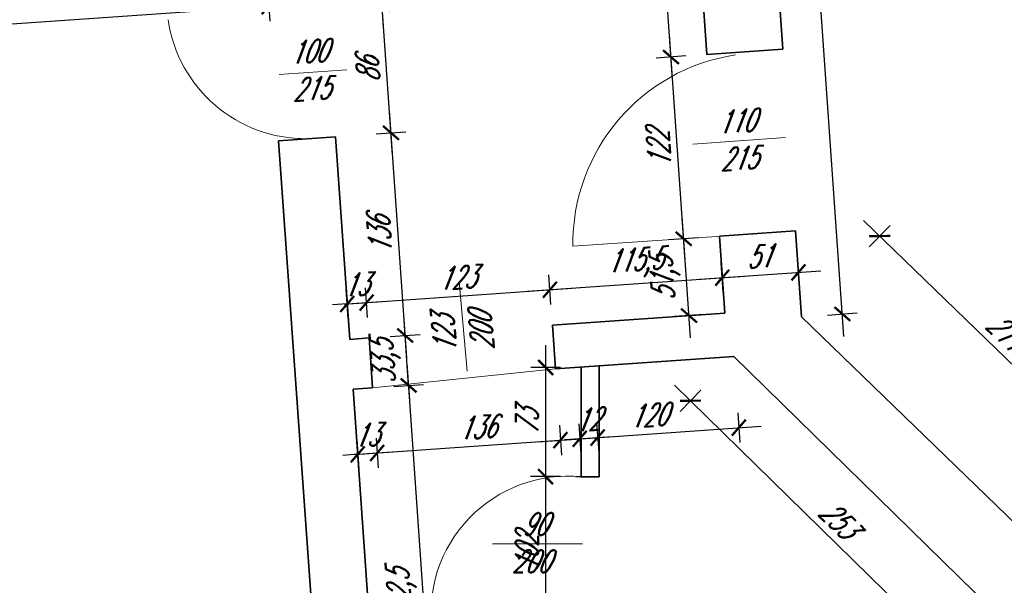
# Model space of a CAD drawing. Header units: millimetres. Extents: x 402 to 79005, y -7782 to 89952.
# Tile 200 of 256: x 22563 to 23222, y 36717 to 37096. Entities that reach past the tile are written whole.
import ezdxf

# ---------------------------------------------------------------- set-up
doc = ezdxf.new("R2010")
doc.units = ezdxf.units.MM
doc.header["$LTSCALE"] = 10
doc.layers.get('0').update_dxf_attribs({"lineweight": 0})
doc.layers.get('Defpoints').update_dxf_attribs({"color": 253})
for name, color, linetype, lineweight in [('01 parter - ściany', 253, 'Continuous', 35), ('03-02_schody', 253, 'Continuous', 5), ('03_drzwi', 253, 'Continuous', 15), ('05-01_wymiary', 253, 'Continuous', 5)]:
    doc.layers.add(name, color=color, linetype=linetype, lineweight=lineweight)
doc.styles.add('ariel_wym', font='simplex.shx', dxfattribs={"width": 0.65, "oblique": 25})
doc.dimstyles.new('ariel 50 wnętrze', dxfattribs={"dimtxt": 15, "dimasz": 10, "dimexe": 10, "dimexo": 0, "dimgap": 5, "dimtad": 1, "dimdec": 1, "dimrnd": 0.5, "dimtxsty": 'ariel_wym', "dimblk": 'ARCHTICK', "dimcen": 2.5, "dimdle": 15, "dimazin": 0, "dimtfac": 1, "dimtdec": 1, "dimtix": 1, "dimtmove": 0, "dimatfit": 3, "dimldrblk": 'DOT', "dimfxl": 0, "dimarcsym": 0})

# ---------------------------------------------------------------- blocks, each defined once
blk = doc.blocks.new('_ArchTick')
at = {"color": 0, "linetype": 'ByBlock', "const_width": 0.15}
blk.add_lwpolyline([(-0.5, -0.5), (0.5, 0.5)], dxfattribs=at)
blk = doc.blocks.new('*D823')
at = {"layer": '05-01_wymiary', "color": 0, "lineweight": -2}
for p, q in [((23127.94, 36961.27), (23301.05, 36793.71)), ((23131.76, 36943.65), (23145.67, 36958.02)), ((23283.31, 36796.96), (23297.22, 36811.33))]:
    blk.add_line(p, q, dxfattribs=at)
at = {"layer": 'Defpoints', "color": 0}
for p in [(23086.36, 36896.74), (23290.27, 36804.14), (23237.91, 36750.05)]:
    blk.add_point(p, dxfattribs=at)
at = {"layer": '05-01_wymiary', "color": 0, "lineweight": -2, "xscale": 10, "yscale": 10, "zscale": 10}
for p, rotation in [((23138.72, 36950.84), 135.9327467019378), ((23290.27, 36804.14), 315.9327467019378)]:
    blk.add_blockref('_ArchTick', p, dxfattribs=dict(at, rotation=rotation))
at = {"layer": '05-01_wymiary', "color": 0, "insert": (23223.19, 36886.47), "char_height": 15, "attachment_point": 5, "rotation": 315.93275, "style": 'ariel_wym'}
blk.add_mtext('211', dxfattribs=at)
blk = doc.blocks.new('_Dot')
at = {"color": 0, "linetype": 'ByBlock', "lineweight": -2}
blk.add_line((-0.5, 0), (-1, 0), dxfattribs=at)
at = {"color": 0, "linetype": 'ByBlock', "const_width": 0.5}
blk.add_lwpolyline([(-0.25, 0, 1), (0.25, 0, 1)], format="xyb", close=True, dxfattribs=at)
blk = doc.blocks.new('*D450')
at = {"layer": '05-01_wymiary', "color": 0, "lineweight": -2}
for p, q in [((22843.87, 36554.14), (22822.08, 36865.82)), ((22813.15, 36850.16), (22833.1, 36851.56)), ((22832.85, 36568.41), (22852.8, 36569.8))]:
    blk.add_line(p, q, dxfattribs=at)
at = {"layer": 'Defpoints', "color": 0}
for p in [(22786.01, 36848.26), (22823.12, 36850.86), (22805.71, 36566.51)]:
    blk.add_point(p, dxfattribs=at)
at = {"layer": '05-01_wymiary', "color": 0, "lineweight": -2, "xscale": 10, "yscale": 10, "zscale": 10}
for p, rotation in [((22823.12, 36850.86), 94.00000000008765), ((22842.83, 36569.11), 274.0000000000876)]:
    blk.add_blockref('_ArchTick', p, dxfattribs=dict(at, rotation=rotation))
at = {"layer": '05-01_wymiary', "color": 0, "insert": (22819.08, 36709.01), "char_height": 15, "attachment_point": 5, "rotation": 94, "style": 'ariel_wym'}
blk.add_mtext('282,5', dxfattribs=at)
blk = doc.blocks.new('*D451')
at = {"layer": '05-01_wymiary', "color": 0, "lineweight": -2}
for p, q in [((22820.79, 36884.29), (22820.09, 36894.26)), ((22810.81, 36883.59), (22830.76, 36884.99)), ((22823.12, 36850.86), (22820.79, 36884.29)), ((22813.15, 36850.16), (22833.1, 36851.56)), ((22823.12, 36850.86), (22823.82, 36840.88))]:
    blk.add_line(p, q, dxfattribs=at)
at = {"layer": 'Defpoints', "color": 0}
for p in [(22796.64, 36882.6), (22820.79, 36884.29), (22786.01, 36848.26)]:
    blk.add_point(p, dxfattribs=at)
at = {"layer": '05-01_wymiary', "color": 0, "lineweight": -2, "xscale": 10, "yscale": 10, "zscale": 10}
for p, rotation in [((22820.79, 36884.29), 274.0000000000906), ((22823.12, 36850.86), 94.00000000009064)]:
    blk.add_blockref('_ArchTick', p, dxfattribs=dict(at, rotation=rotation))
at = {"layer": '05-01_wymiary', "color": 0, "insert": (22808.06, 36866.6), "char_height": 15, "attachment_point": 5, "rotation": 94, "style": 'ariel_wym'}
blk.add_mtext('33,5', dxfattribs=at)
blk = doc.blocks.new('*D452')
at = {"layer": '05-01_wymiary', "color": 0, "lineweight": -2}
for p, q in [((22821.83, 36869.32), (22810.25, 37034.92)), ((22801.32, 37019.26), (22821.27, 37020.65)), ((22810.81, 36883.59), (22830.76, 36884.99))]:
    blk.add_line(p, q, dxfattribs=at)
at = {"layer": 'Defpoints', "color": 0}
for p in [(22811.3, 37019.96), (22774.18, 37017.36), (22796.64, 36882.6)]:
    blk.add_point(p, dxfattribs=at)
at = {"layer": '05-01_wymiary', "color": 0, "lineweight": -2, "xscale": 10, "yscale": 10, "zscale": 10}
for p, rotation in [((22811.3, 37019.96), 94.0000000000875), ((22820.79, 36884.29), 274.0000000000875)]:
    blk.add_blockref('_ArchTick', p, dxfattribs=dict(at, rotation=rotation))
at = {"layer": '05-01_wymiary', "color": 0, "insert": (22803.57, 36951.25), "char_height": 15, "attachment_point": 5, "rotation": 94, "style": 'ariel_wym'}
blk.add_mtext('136', dxfattribs=at)
blk = doc.blocks.new('*D453')
at = {"layer": '05-01_wymiary', "color": 0, "lineweight": -2}
for p, q in [((22812.34, 37004.99), (22804.25, 37120.71)), ((22795.32, 37105.05), (22815.28, 37106.44)), ((22801.32, 37019.26), (22821.27, 37020.65))]:
    blk.add_line(p, q, dxfattribs=at)
at = {"layer": 'Defpoints', "color": 0}
for p in [(22805.3, 37105.75), (22768.18, 37103.15), (22774.18, 37017.36)]:
    blk.add_point(p, dxfattribs=at)
at = {"layer": '05-01_wymiary', "color": 0, "lineweight": -2, "xscale": 10, "yscale": 10, "zscale": 10}
for p, rotation in [((22805.3, 37105.75), 94.00000000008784), ((22811.3, 37019.96), 274.0000000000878)]:
    blk.add_blockref('_ArchTick', p, dxfattribs=dict(at, rotation=rotation))
at = {"layer": '05-01_wymiary', "color": 0, "insert": (22795.83, 37061.98), "char_height": 15, "attachment_point": 5, "rotation": 94, "style": 'ariel_wym'}
blk.add_mtext('86', dxfattribs=at)
blk = doc.blocks.new('*D454')
at = {"layer": '05-01_wymiary', "color": 0, "lineweight": -2}
for p, q in [((22806.35, 37090.78), (22779.38, 37476.44)), ((22770.45, 37460.78), (22790.4, 37462.18)), ((22795.32, 37105.05), (22815.28, 37106.44))]:
    blk.add_line(p, q, dxfattribs=at)
at = {"layer": 'Defpoints', "color": 0}
for p in [(22756.27, 37459.79), (22780.42, 37461.48), (22768.18, 37103.15)]:
    blk.add_point(p, dxfattribs=at)
at = {"layer": '05-01_wymiary', "color": 0, "lineweight": -2, "xscale": 10, "yscale": 10, "zscale": 10}
for p, rotation in [((22780.42, 37461.48), 94.00000000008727), ((22805.3, 37105.75), 274.0000000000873)]:
    blk.add_blockref('_ArchTick', p, dxfattribs=dict(at, rotation=rotation))
at = {"layer": '05-01_wymiary', "color": 0, "insert": (22778.97, 37282.64), "char_height": 15, "attachment_point": 5, "rotation": 94, "style": 'ariel_wym'}
blk.add_mtext('356,5', dxfattribs=at)
blk = doc.blocks.new('*D490')
at = {"layer": '05-01_wymiary', "color": 0, "lineweight": -2}
for p, q in [((23012.03, 36882.62), (23006.34, 36963.99)), ((23017.36, 36949.73), (22997.41, 36948.33)), ((23020.96, 36898.29), (23001.01, 36896.89))]:
    blk.add_line(p, q, dxfattribs=at)
at = {"layer": 'Defpoints', "color": 0}
for p in [(23007.39, 36949.03), (23031.46, 36950.71), (23034.87, 36899.26)]:
    blk.add_point(p, dxfattribs=at)
at = {"layer": '05-01_wymiary', "color": 0, "lineweight": -2, "xscale": 10, "yscale": 10, "zscale": 10}
for p, rotation in [((23007.39, 36949.03), 94.00000000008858), ((23010.99, 36897.59), 274.0000000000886)]:
    blk.add_blockref('_ArchTick', p, dxfattribs=dict(at, rotation=rotation))
at = {"layer": '05-01_wymiary', "color": 0, "insert": (22995.29, 36922.34), "char_height": 15, "attachment_point": 5, "rotation": 94, "style": 'ariel_wym'}
blk.add_mtext('51,5', dxfattribs=at)
blk = doc.blocks.new('*D491')
at = {"layer": '05-01_wymiary', "color": 0, "lineweight": -2}
for p, q in [((23008.44, 36934.07), (22997.83, 37085.7)), ((23008.85, 37071.43), (22988.9, 37070.03)), ((23017.36, 36949.73), (22997.41, 36948.33))]:
    blk.add_line(p, q, dxfattribs=at)
at = {"layer": 'Defpoints', "color": 0}
for p in [(22998.88, 37070.73), (23022.95, 37072.42), (23031.46, 36950.71)]:
    blk.add_point(p, dxfattribs=at)
at = {"layer": '05-01_wymiary', "color": 0, "lineweight": -2, "xscale": 10, "yscale": 10, "zscale": 10}
for p, rotation in [((22998.88, 37070.73), 94.00000000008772), ((23007.39, 36949.03), 274.0000000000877)]:
    blk.add_blockref('_ArchTick', p, dxfattribs=dict(at, rotation=rotation))
at = {"layer": '05-01_wymiary', "color": 0, "insert": (22990.66, 37009.01), "char_height": 15, "attachment_point": 5, "rotation": 94, "style": 'ariel_wym'}
blk.add_mtext('122', dxfattribs=at)
blk = doc.blocks.new('*D492')
at = {"layer": '05-01_wymiary', "color": 0, "lineweight": -2}
for p, q in [((22999.93, 37055.77), (22982.59, 37303.66)), ((22993.61, 37289.4), (22973.66, 37288)), ((23008.85, 37071.43), (22988.9, 37070.03))]:
    blk.add_line(p, q, dxfattribs=at)
at = {"layer": 'Defpoints', "color": 0}
for p in [(22983.64, 37288.7), (23007.7, 37290.38), (23022.95, 37072.42)]:
    blk.add_point(p, dxfattribs=at)
at = {"layer": '05-01_wymiary', "color": 0, "lineweight": -2, "xscale": 10, "yscale": 10, "zscale": 10}
for p, rotation in [((22983.64, 37288.7), 94.00000000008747), ((22998.88, 37070.73), 274.0000000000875)]:
    blk.add_blockref('_ArchTick', p, dxfattribs=dict(at, rotation=rotation))
at = {"layer": '05-01_wymiary', "color": 0, "insert": (22977.36, 37178.74), "char_height": 15, "attachment_point": 5, "rotation": 94, "style": 'ariel_wym'}
blk.add_mtext('218,5', dxfattribs=at)
blk = doc.blocks.new('*D545')
at = {"layer": '05-01_wymiary', "color": 0, "lineweight": -2}
for p, q in [((22728.66, 37114.68), (22730.05, 37094.72)), ((22744.32, 37105.75), (22113.48, 37061.63)), ((22127.75, 37072.66), (22129.14, 37052.7))]:
    blk.add_line(p, q, dxfattribs=at)
at = {"layer": 'Defpoints', "color": 0}
for p in [(22726.75, 37141.95), (22125.84, 37099.94), (22128.45, 37062.68)]:
    blk.add_point(p, dxfattribs=at)
at = {"layer": '05-01_wymiary', "color": 0, "lineweight": -2, "xscale": 10, "yscale": 10, "zscale": 10}
for p, rotation in [((22729.35, 37104.7), 3.999999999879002), ((22128.45, 37062.68), 183.999999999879)]:
    blk.add_blockref('_ArchTick', p, dxfattribs=dict(at, rotation=rotation))
at = {"layer": '05-01_wymiary', "color": 0, "insert": (22427.93, 37097.58), "char_height": 15, "attachment_point": 5, "rotation": 4, "style": 'ariel_wym'}
blk.add_mtext('602,5', dxfattribs=at)
blk = doc.blocks.new('*D546')
at = {"layer": '05-01_wymiary', "color": 0, "lineweight": -2}
for p, q in [((22782.71, 36895.42), (22781.31, 36915.37)), ((22795.68, 36896.33), (22794.28, 36916.28)), ((22782.01, 36905.4), (22794.98, 36906.3)), ((22794.98, 36906.3), (22804.95, 36907)), ((22782.01, 36905.4), (22772.03, 36904.7))]:
    blk.add_line(p, q, dxfattribs=at)
at = {"layer": 'Defpoints', "color": 0}
for p in [(22794.98, 36906.3), (22783.67, 36881.69), (22796.64, 36882.6)]:
    blk.add_point(p, dxfattribs=at)
at = {"layer": '05-01_wymiary', "color": 0, "lineweight": -2, "xscale": 10, "yscale": 10, "zscale": 10}
for p, rotation in [((22794.98, 36906.3), 183.9999999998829), ((22782.01, 36905.4), 3.999999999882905)]:
    blk.add_blockref('_ArchTick', p, dxfattribs=dict(at, rotation=rotation))
at = {"layer": '05-01_wymiary', "color": 0, "insert": (22787.62, 36918.32), "char_height": 15, "attachment_point": 5, "rotation": 4, "style": 'ariel_wym'}
blk.add_mtext('13', dxfattribs=at)
blk = doc.blocks.new('*D547')
at = {"layer": '05-01_wymiary', "color": 0, "lineweight": -2}
for p, q in [((22918.46, 36904.91), (22917.06, 36924.87)), ((22780.02, 36905.26), (22932.73, 36915.94)), ((22795.68, 36896.33), (22794.28, 36916.28))]:
    blk.add_line(p, q, dxfattribs=at)
at = {"layer": 'Defpoints', "color": 0}
for p in [(22917.76, 36914.89), (22919.42, 36891.18), (22796.64, 36882.6)]:
    blk.add_point(p, dxfattribs=at)
at = {"layer": '05-01_wymiary', "color": 0, "lineweight": -2, "xscale": 10, "yscale": 10, "zscale": 10}
for p, rotation in [((22917.76, 36914.89), 3.99999999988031), ((22794.98, 36906.3), 183.9999999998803)]:
    blk.add_blockref('_ArchTick', p, dxfattribs=dict(at, rotation=rotation))
at = {"layer": '05-01_wymiary', "color": 0, "insert": (22855.5, 36923.07), "char_height": 15, "attachment_point": 5, "rotation": 4, "style": 'ariel_wym'}
blk.add_mtext('123', dxfattribs=at)
blk = doc.blocks.new('*D548')
at = {"layer": '05-01_wymiary', "color": 0, "lineweight": -2}
for p, q in [((23033.91, 36912.99), (23032.51, 36932.94)), ((22902.8, 36913.84), (23048.17, 36924.01)), ((22918.46, 36904.91), (22917.06, 36924.87))]:
    blk.add_line(p, q, dxfattribs=at)
at = {"layer": 'Defpoints', "color": 0}
for p in [(23033.21, 36922.96), (23034.87, 36899.26), (22919.42, 36891.18)]:
    blk.add_point(p, dxfattribs=at)
at = {"layer": '05-01_wymiary', "color": 0, "lineweight": -2, "xscale": 10, "yscale": 10, "zscale": 10}
for p, rotation in [((23033.21, 36922.96), 3.999999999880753), ((22917.76, 36914.89), 183.9999999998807)]:
    blk.add_blockref('_ArchTick', p, dxfattribs=dict(at, rotation=rotation))
at = {"layer": '05-01_wymiary', "color": 0, "insert": (22974.52, 36932.82), "char_height": 15, "attachment_point": 5, "rotation": 4, "style": 'ariel_wym'}
blk.add_mtext('115,5', dxfattribs=at)
blk = doc.blocks.new('*D549')
at = {"layer": '05-01_wymiary', "color": 0, "lineweight": -2}
for p, q in [((23033.91, 36912.99), (23032.51, 36932.94)), ((23084.97, 36916.56), (23083.57, 36936.51)), ((23018.25, 36921.92), (23099.24, 36927.58))]:
    blk.add_line(p, q, dxfattribs=at)
at = {"layer": 'Defpoints', "color": 0}
for p in [(23084.27, 36926.53), (23034.87, 36899.26), (23086.36, 36896.74)]:
    blk.add_point(p, dxfattribs=at)
at = {"layer": '05-01_wymiary', "color": 0, "lineweight": -2, "xscale": 10, "yscale": 10, "zscale": 10}
for p, rotation in [((23084.27, 36926.53), 3.999999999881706), ((23033.21, 36922.96), 183.9999999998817)]:
    blk.add_blockref('_ArchTick', p, dxfattribs=dict(at, rotation=rotation))
at = {"layer": '05-01_wymiary', "color": 0, "insert": (23057.87, 36937.22), "char_height": 15, "attachment_point": 5, "rotation": 4, "style": 'ariel_wym'}
blk.add_mtext('51', dxfattribs=at)
blk = doc.blocks.new('*D550')
at = {"layer": '05-01_wymiary', "color": 0, "lineweight": -2}
for p, q in [((23114.77, 36883.69), (23055.01, 37738.21)), ((23046.09, 37722.55), (23066.04, 37723.95)), ((23103.75, 36897.96), (23123.7, 36899.35))]:
    blk.add_line(p, q, dxfattribs=at)
at = {"layer": 'Defpoints', "color": 0}
for p in [(23028.69, 37721.34), (23056.06, 37723.25), (23086.36, 36896.74)]:
    blk.add_point(p, dxfattribs=at)
at = {"layer": '05-01_wymiary', "color": 0, "lineweight": -2, "xscale": 10, "yscale": 10, "zscale": 10}
for p, rotation in [((23056.06, 37723.25), 94.00000000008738), ((23113.72, 36898.66), 274.0000000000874)]:
    blk.add_blockref('_ArchTick', p, dxfattribs=dict(at, rotation=rotation))
at = {"layer": '05-01_wymiary', "color": 0, "insert": (23071, 37309.98), "char_height": 15, "attachment_point": 5, "rotation": 94, "style": 'ariel_wym'}
blk.add_mtext('826,5', dxfattribs=at)
blk = doc.blocks.new('*D562')
at = {"layer": '05-01_wymiary', "color": 0, "lineweight": -2}
for p, q in [((22788.35, 36814.68), (22789.75, 36794.73)), ((22801.32, 36815.59), (22802.72, 36795.63)), ((22789.05, 36804.7), (22779.08, 36804.01)), ((22789.05, 36804.7), (22802.02, 36805.61)), ((22802.02, 36805.61), (22812, 36806.31))]:
    blk.add_line(p, q, dxfattribs=at)
at = {"layer": 'Defpoints', "color": 0}
for p in [(22786.01, 36848.26), (22798.97, 36849.17), (22802.02, 36805.61)]:
    blk.add_point(p, dxfattribs=at)
at = {"layer": '05-01_wymiary', "color": 0, "lineweight": -2, "xscale": 10, "yscale": 10, "zscale": 10}
for p, rotation in [((22789.05, 36804.7), 3.999999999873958), ((22802.02, 36805.61), 183.9999999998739)]:
    blk.add_blockref('_ArchTick', p, dxfattribs=dict(at, rotation=rotation))
at = {"layer": '05-01_wymiary', "color": 0, "insert": (22794.66, 36817.63), "char_height": 15, "attachment_point": 5, "rotation": 4, "style": 'ariel_wym'}
blk.add_mtext('13', dxfattribs=at)
blk = doc.blocks.new('*D563')
at = {"layer": '05-01_wymiary', "color": 0, "lineweight": -2}
for p, q in [((22937.07, 36825.08), (22938.47, 36805.13)), ((22787.06, 36804.56), (22952.74, 36816.15)), ((22801.32, 36815.59), (22802.72, 36795.63))]:
    blk.add_line(p, q, dxfattribs=at)
at = {"layer": 'Defpoints', "color": 0}
for p in [(22934.43, 36862.83), (22798.97, 36849.17), (22937.77, 36815.1)]:
    blk.add_point(p, dxfattribs=at)
at = {"layer": '05-01_wymiary', "color": 0, "lineweight": -2, "xscale": 10, "yscale": 10, "zscale": 10}
for p, rotation in [((22937.77, 36815.1), 3.999999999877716), ((22802.02, 36805.61), 183.9999999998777)]:
    blk.add_blockref('_ArchTick', p, dxfattribs=dict(at, rotation=rotation))
at = {"layer": '05-01_wymiary', "color": 0, "insert": (22869.02, 36822.83), "char_height": 15, "attachment_point": 5, "rotation": 4, "style": 'ariel_wym'}
blk.add_mtext('136', dxfattribs=at)
blk = doc.blocks.new('*D564')
at = {"layer": '05-01_wymiary', "color": 0, "lineweight": -2}
for p, q in [((22937.07, 36825.08), (22938.47, 36805.13)), ((22949.07, 36825.92), (22950.46, 36805.97)), ((22937.77, 36815.1), (22927.8, 36814.4)), ((22937.77, 36815.1), (22949.76, 36815.94)), ((22949.76, 36815.94), (22959.74, 36816.64))]:
    blk.add_line(p, q, dxfattribs=at)
at = {"layer": 'Defpoints', "color": 0}
for p in [(22934.43, 36862.83), (22946.43, 36863.67), (22949.76, 36815.94)]:
    blk.add_point(p, dxfattribs=at)
at = {"layer": '05-01_wymiary', "color": 0, "lineweight": -2, "xscale": 10, "yscale": 10, "zscale": 10}
for p, rotation in [((22937.77, 36815.1), 3.999999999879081), ((22949.76, 36815.94), 183.9999999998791)]:
    blk.add_blockref('_ArchTick', p, dxfattribs=dict(at, rotation=rotation))
at = {"layer": '05-01_wymiary', "color": 0, "insert": (22942.9, 36827.99), "char_height": 15, "attachment_point": 5, "rotation": 4, "style": 'ariel_wym'}
blk.add_mtext('12', dxfattribs=at)
blk = doc.blocks.new('*D565')
at = {"layer": '05-01_wymiary', "color": 0, "lineweight": -2}
for p, q in [((23043.63, 36832.53), (23045.02, 36812.58)), ((22909.84, 36813.15), (23059.29, 36823.6)), ((22924.11, 36824.17), (22925.5, 36804.22))]:
    blk.add_line(p, q, dxfattribs=at)
at = {"layer": 'Defpoints', "color": 0}
for p in [(23040.99, 36870.28), (22921.47, 36861.92), (23044.32, 36822.55)]:
    blk.add_point(p, dxfattribs=at)
at = {"layer": '05-01_wymiary', "color": 0, "lineweight": -2, "xscale": 10, "yscale": 10, "zscale": 10}
for p, rotation in [((23044.32, 36822.55), 3.99999999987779), ((22924.8, 36814.2), 183.9999999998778)]:
    blk.add_blockref('_ArchTick', p, dxfattribs=dict(at, rotation=rotation))
at = {"layer": '05-01_wymiary', "color": 0, "insert": (22983.69, 36830.84), "char_height": 15, "attachment_point": 5, "rotation": 4, "style": 'ariel_wym'}
blk.add_mtext('120', dxfattribs=at)
blk = doc.blocks.new('*D566')
at = {"layer": '05-01_wymiary', "color": 0, "lineweight": -2}
for p, q in [((23203.45, 36653.24), (23001.21, 36851.07)), ((23018.92, 36847.73), (23004.94, 36833.43)), ((23199.72, 36670.88), (23185.74, 36656.58))]:
    blk.add_line(p, q, dxfattribs=at)
at = {"layer": 'Defpoints', "color": 0}
for p in [(23040.99, 36870.28), (23011.93, 36840.58), (23221.78, 36693.43)]:
    blk.add_point(p, dxfattribs=at)
at = {"layer": '05-01_wymiary', "color": 0, "lineweight": -2, "xscale": 10, "yscale": 10, "zscale": 10}
for p, rotation in [((23011.93, 36840.58), 135.6316116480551), ((23192.73, 36663.73), 315.6316116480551)]:
    blk.add_blockref('_ArchTick', p, dxfattribs=dict(at, rotation=rotation))
at = {"layer": '05-01_wymiary', "color": 0, "insert": (23111.07, 36761.09), "char_height": 15, "attachment_point": 5, "rotation": 315.63161, "style": 'ariel_wym'}
blk.add_mtext('253', dxfattribs=at)
blk = doc.blocks.new('*D567')
at = {"layer": '05-01_wymiary', "color": 0, "lineweight": -2}
for p, q in [((22914.93, 36877.85), (22914.85, 36774.75)), ((22924.92, 36862.84), (22904.92, 36862.86)), ((22924.86, 36789.74), (22904.86, 36789.76))]:
    blk.add_line(p, q, dxfattribs=at)
at = {"layer": 'Defpoints', "color": 0}
for p in [(22934.43, 36862.83), (22914.86, 36789.75), (22934.37, 36789.73)]:
    blk.add_point(p, dxfattribs=at)
at = {"layer": '05-01_wymiary', "color": 0, "lineweight": -2, "xscale": 10, "yscale": 10, "zscale": 10}
for p, rotation in [((22914.92, 36862.85), 89.95185898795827), ((22914.86, 36789.75), 269.9518589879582)]:
    blk.add_blockref('_ArchTick', p, dxfattribs=dict(at, rotation=rotation))
at = {"layer": '05-01_wymiary', "color": 0, "insert": (22902.39, 36826.31), "char_height": 15, "attachment_point": 5, "rotation": 89.95186, "style": 'ariel_wym'}
blk.add_mtext('73', dxfattribs=at)
blk = doc.blocks.new('*D568')
at = {"layer": '05-01_wymiary', "color": 0, "lineweight": -2}
for p, q in [((22914.87, 36804.75), (22914.76, 36672.75)), ((22924.86, 36789.74), (22904.86, 36789.76)), ((22924.77, 36687.74), (22904.77, 36687.76))]:
    blk.add_line(p, q, dxfattribs=at)
at = {"layer": 'Defpoints', "color": 0}
for p in [(22934.37, 36789.73), (22914.77, 36687.75), (22936.32, 36687.73)]:
    blk.add_point(p, dxfattribs=at)
at = {"layer": '05-01_wymiary', "color": 0, "lineweight": -2, "xscale": 10, "yscale": 10, "zscale": 10}
for p, rotation in [((22914.86, 36789.75), 89.95185898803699), ((22914.77, 36687.75), 269.951858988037)]:
    blk.add_blockref('_ArchTick', p, dxfattribs=dict(at, rotation=rotation))
at = {"layer": '05-01_wymiary', "color": 0, "insert": (22902.32, 36738.76), "char_height": 15, "attachment_point": 5, "rotation": 89.95186, "style": 'ariel_wym'}
blk.add_mtext('102', dxfattribs=at)

msp = doc.modelspace()

# ---------------------------------------------------------------- linework, layer by layer
at = {"layer": '01 parter - ściany'}
for p, q in [((23073.82, 37075.97), (23028.69, 37721.34)), ((23022.95, 37072.42), (23007.7, 37290.38)), ((23022.95, 37072.42), (23073.82, 37075.97)), ((22774.18, 37017.36), (22735.85, 37014.68)), ((22765.91, 36594), (22735.85, 37014.68)), ((22783.67, 36881.69), (22774.18, 37017.36)), ((23031.46, 36950.71), (23082.33, 36954.27)), ((23086.36, 36896.74), (23082.33, 36954.27)), ((23034.87, 36899.26), (23031.46, 36950.71)), ((23034.91, 36899.26), (22919.42, 36891.18)), ((23237.91, 36750.05), (23086.36, 36896.74)), ((22919.42, 36891.18), (22921.47, 36861.92)), ((22783.67, 36881.69), (22796.64, 36882.6)), ((22796.64, 36882.6), (22798.97, 36849.17)), ((23040.99, 36870.28), (22921.47, 36861.92)), ((23221.78, 36693.43), (23040.99, 36870.28)), ((22921.47, 36861.92), (22934.43, 36862.83)), ((22938.77, 36789.73), (22938.77, 36863.13)), ((22950.77, 36789.73), (22950.77, 36863.97)), ((22798.97, 36849.17), (22786.01, 36848.26)), ((22805.71, 36566.51), (22786.01, 36848.26)), ((22935.22, 36789.73), (22947.22, 36789.74)), ((22938.58, 36789.73), (22950.77, 36789.73))]:
    msp.add_line(p, q, dxfattribs=at)
at = {"layer": '03-02_schody'}
msp.add_line((22798.97, 36849.17), (22921.47, 36861.92), dxfattribs=at)
at = {"layer": '03_drzwi'}
for p, q in [((22736.5, 37058.96), (22781.69, 37062.12)), ((23013.63, 37012.44), (23075.65, 37016.78)), ((22933.16, 36943.98), (23052.88, 36952.21)), ((22862.38, 36860.47), (22856.96, 36920.41)), ((22879.41, 36744.73), (22939.6, 36744.73))]:
    msp.add_line(p, q, dxfattribs=at)
for centre, radius, start, end in [((22754.1, 37109.08), 93.07, 188.25174, 270.56196), ((23060.92, 36945.74), 127.77, 98.44528, 180.79043), ((22930.01, 36698.11), 92.04, 84.53903, 187.54913)]:
    msp.add_arc(centre, radius, start, end, dxfattribs=at)

# ---------------------------------------------------------------- texts
at = {"layer": '03_drzwi', "char_height": 15, "width": 160.5905, "attachment_point": 1, "style": 'ariel_wym'}
for s, insert, rotation in [('100\\P215', (22743.01, 37081.09), 4), ('110\\P215', (23029.5, 37034.43), 4), ('123\\P200', (22840.48, 36871.61), 95)]:
    msp.add_mtext(s, dxfattribs=dict(at, insert=insert, rotation=rotation))
at = {"layer": '03_drzwi', "insert": (22892.49, 36765.54), "char_height": 15, "width": 160.5905, "attachment_point": 1, "style": 'ariel_wym'}
msp.add_mtext(' 90\\P200', dxfattribs=at)

# ---------------------------------------------------------------- dimensions: what is measured, and where the dimension line sits
at = {"layer": '05-01_wymiary'}
for base, p1, p2, angle, picture, middle in [((23056.06, 37723.25), (23086.36, 36896.74), (23028.69, 37721.34), 94, '*D550', (23071, 37309.98)), ((22128.45, 37062.68), (22726.75, 37141.95), (22125.84, 37099.94), 4, '*D545', (22427.93, 37097.58)), ((23007.39, 36949.03), (23034.87, 36899.26), (23031.46, 36950.71), 94, '*D490', (22995.29, 36922.34)), ((22794.98, 36906.3), (22783.67, 36881.69), (22796.64, 36882.6), 4, '*D546', (22787.62, 36918.32)), ((22823.12, 36850.86), (22805.71, 36566.51), (22786.01, 36848.26), 94, '*D450', (22819.08, 36709.01)), ((22802.02, 36805.61), (22786.01, 36848.26), (22798.97, 36849.17), 4, '*D562', (22794.66, 36817.63))]:
    dim = msp.add_linear_dim(base=base, p1=p1, p2=p2, angle=angle, dimstyle='ariel 50 wnętrze', dxfattribs=at)
    dim.commit()
    dim.dimension.update_dxf_attribs({"geometry": picture, "text_midpoint": middle})
for base, p1, p2, angle, picture, middle in [((22780.42, 37461.48), (22768.18, 37103.15), (22756.27, 37459.79), 94, '*D454', (22778.97, 37282.64)), ((22983.64, 37288.7), (23022.95, 37072.42), (23007.7, 37290.38), 94, '*D492', (22977.36, 37178.74)), ((22805.3, 37105.75), (22774.18, 37017.36), (22768.18, 37103.15), 94, '*D453', (22795.83, 37061.98)), ((22998.88, 37070.73), (23031.46, 36950.71), (23022.95, 37072.42), 94, '*D491', (22990.66, 37009.01)), ((22811.3, 37019.96), (22796.64, 36882.6), (22774.18, 37017.36), 94, '*D452', (22803.57, 36951.25)), ((23084.27, 36926.53), (23034.87, 36899.26), (23086.36, 36896.74), 4, '*D549', (23057.87, 36937.22)), ((23033.21, 36922.96), (22919.42, 36891.18), (23034.87, 36899.26), 4, '*D548', (22974.52, 36932.82)), ((22917.76, 36914.89), (22796.64, 36882.6), (22919.42, 36891.18), 4, '*D547', (22855.5, 36923.07)), ((22820.79, 36884.29), (22786.01, 36848.26), (22796.64, 36882.6), 94, '*D451', (22808.06, 36866.6)), ((23044.32, 36822.55), (22921.47, 36861.92), (23040.99, 36870.28), 4, '*D565', (22983.69, 36830.84)), ((22937.77, 36815.1), (22798.97, 36849.17), (22934.43, 36862.83), 4, '*D563', (22869.02, 36822.83)), ((22949.76, 36815.94), (22934.43, 36862.83), (22946.43, 36863.67), 4, '*D564', (22942.9, 36827.99)), ((22914.77, 36687.75), (22934.37, 36789.73), (22936.32, 36687.73), 89.95186, '*D568', (22902.32, 36738.76))]:
    dim = msp.add_linear_dim(base=base, p1=p1, p2=p2, angle=angle, dimstyle='ariel 50 wnętrze', override={"dimtmove": 1}, dxfattribs=at)
    dim.commit()
    dim.dimension.update_dxf_attribs({"geometry": picture, "text_midpoint": middle})
for p1, p2, distance, picture, middle in [((23086.36, 36896.74), (23237.91, 36750.05), 75.29, '*D823', (23223.19, 36886.47)), ((22934.43, 36862.83), (22934.37, 36789.73), -19.51, '*D567', (22902.39, 36826.31)), ((23221.78, 36693.43), (23040.99, 36870.28), 41.55, '*D566', (23111.07, 36761.09))]:
    dim = msp.add_aligned_dim(p1=p1, p2=p2, distance=distance, dimstyle='ariel 50 wnętrze', dxfattribs=at)
    dim.commit()
    dim.dimension.update_dxf_attribs({"geometry": picture, "text_midpoint": middle})

doc.saveas('drawing.dxf')
